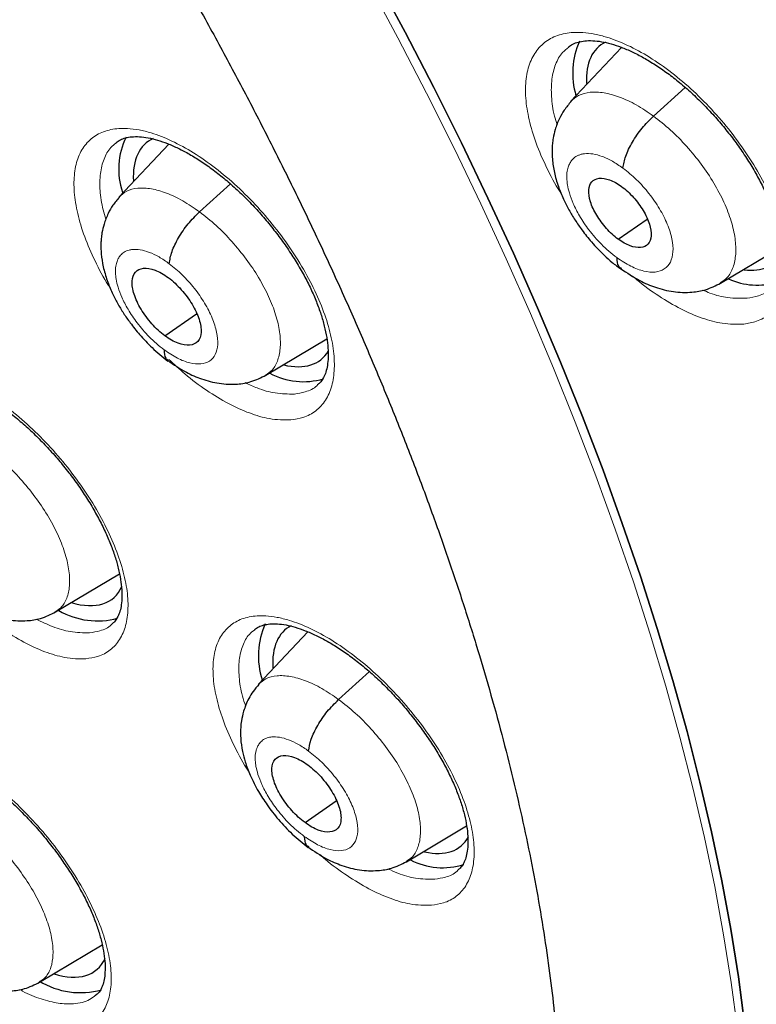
# Model space of a CAD drawing. Header units: millimetres. Extents: x 8 to 2230, y 12 to 2204.
# Tile 126 of 162: x 2064 to 2072, y 831 to 842. Entities that reach past the tile are written whole.
import ezdxf

# ---------------------------------------------------------------- set-up
doc = ezdxf.new("R2010")
doc.units = ezdxf.units.MM

msp = doc.modelspace()

# ---------------------------------------------------------------- linework, layer by layer
at = {"color": 7, "linetype": 'Continuous', "lineweight": 30}
for p, q in [((2070.662, 841.682), (2070.112, 841.1)), ((2071.005, 840.941), (2071.347, 841.25)), ((2065.78, 840.639), (2065.244, 840.071)), ((2066.111, 839.909), (2066.445, 840.21)), ((2070.624, 839.614), (2070.936, 839.831)), ((2071.728, 839.14), (2072.384, 839.532)), ((2065.738, 838.573), (2066.079, 838.81)), ((2066.826, 838.148), (2067.484, 838.541)), ((2064.559, 835.595), (2065.248, 836.007)), ((2067.28, 835.381), (2066.746, 834.816)), ((2067.611, 834.651), (2067.943, 834.952)), ((2067.249, 833.324), (2067.586, 833.559)), ((2068.341, 832.902), (2068.99, 833.29)), ((2064.386, 831.603), (2065.062, 832.007))]:
    msp.add_line(p, q, dxfattribs=at)
at = {"color": 7, "linetype": 'Continuous', "lineweight": 30, "flags": 128}
for points in [[(2068.005, 842.446), (2068.327, 841.847), (2068.637, 841.249), (2068.935, 840.652), (2069.221, 840.057), (2069.495, 839.464), (2069.756, 838.874), (2070.004, 838.287), (2070.239, 837.703), (2070.461, 837.124), (2070.669, 836.55), (2070.864, 835.98), (2071.046, 835.416), (2071.213, 834.858), (2071.367, 834.307), (2071.506, 833.762), (2071.631, 833.225), (2071.742, 832.695), (2071.838, 832.174), (2071.92, 831.661), (2071.987, 831.157)], [(2071.987, 831.157), (2071.92, 831.661), (2071.838, 832.174), (2071.742, 832.695), (2071.631, 833.225), (2071.506, 833.762), (2071.367, 834.307), (2071.213, 834.858), (2071.046, 835.416), (2070.864, 835.98), (2070.669, 836.55), (2070.461, 837.124), (2070.239, 837.703), (2070.004, 838.287), (2069.756, 838.874), (2069.495, 839.464), (2069.221, 840.057), (2068.935, 840.652), (2068.637, 841.249), (2068.327, 841.847), (2068.005, 842.446)]]:
    msp.add_lwpolyline(points, dxfattribs=at)
at = {"color": 252, "linetype": 'Continuous', "lineweight": 0, "flags": 128}
msp.add_lwpolyline([(2067.929, 842.384), (2068.25, 841.785), (2068.56, 841.187), (2068.859, 840.59), (2069.145, 839.995), (2069.418, 839.402), (2069.679, 838.812), (2069.927, 838.225), (2070.162, 837.642), (2070.384, 837.063), (2070.593, 836.489), (2070.788, 835.919), (2070.969, 835.355), (2071.137, 834.797), (2071.29, 834.246), (2071.429, 833.701), (2071.554, 833.164), (2071.665, 832.634), (2071.761, 832.113), (2071.843, 831.6), (2071.911, 831.096)], dxfattribs=at)
at = {"color": 7, "linetype": 'Continuous', "lineweight": 30}
for centre, radius, start, end in [((2070.994, 841.405), 0.86, 156.3737, 196.4568), ((2066.028, 840.369), 0.788, 154.0953, 198.3074), ((2072.123, 839.849), 0.73, 245.0089, 287.2123), ((2067.231, 838.838), 0.76, 241.6011, 286.4936), ((2065.01, 836.331), 0.832, 240.0935, 285.2378), ((2067.607, 835.121), 0.861, 156.3951, 197.411), ((2068.732, 833.591), 0.753, 242.5765, 287.6863), ((2064.828, 832.341), 0.85, 238.6098, 285.3668)]:
    msp.add_arc(centre, radius, start, end, dxfattribs=at)
for centre, major_axis, ratio, start_param, end_param in [((2071.366, 840.527), (-0.943, 1.17), 0.458154, 6.170424, 6.839748), ((2066.48, 839.485), (-0.941, 1.169), 0.457366, 6.158667, 6.848425), ((2071.366, 840.527), (-0.943, 1.17), 0.458154, 2.690502, 3.338879), ((2066.48, 839.485), (-0.941, 1.169), 0.457366, 2.609681, 3.316445), ((2064.236, 836.909), (-0.941, 1.169), 0.456328, 2.560303, 3.374415), ((2067.983, 834.238), (-0.942, 1.17), 0.456155, 6.180594, 6.852319), ((2067.983, 834.238), (-0.942, 1.17), 0.456155, 2.623599, 3.333172), ((2064.056, 832.905), (-0.941, 1.172), 0.455074, 2.553422, 3.367788)]:
    msp.add_ellipse(centre, major_axis=major_axis, ratio=ratio, start_param=start_param, end_param=end_param, dxfattribs=at)
for points, knots in [([(2091.276, 812.468), (2091.352, 812.528), (2091.502, 812.645), (2091.705, 812.812), (2091.885, 812.965), (2092.042, 813.104), (2092.188, 813.238), (2092.321, 813.363), (2092.441, 813.48), (2092.551, 813.59), (2092.662, 813.704), (2092.779, 813.827), (2092.894, 813.952), (2093.001, 814.072), (2093.099, 814.184), (2093.186, 814.287), (2093.287, 814.409), (2093.4, 814.548), (2093.526, 814.711), (2093.649, 814.875), (2093.771, 815.044), (2093.892, 815.217), (2094.011, 815.395), (2094.127, 815.575), (2094.24, 815.757), (2094.349, 815.941), (2094.46, 816.134), (2094.574, 816.343), (2094.696, 816.575), (2094.824, 816.835), (2094.97, 817.145), (2095.122, 817.496), (2095.273, 817.872), (2095.406, 818.233), (2095.521, 818.574), (2095.62, 818.888), (2095.686, 819.115), (2095.729, 819.269), (2095.757, 819.368), (2095.789, 819.488), (2095.825, 819.631), (2095.91, 819.976), (2096.028, 820.513), (2096.139, 821.146), (2096.215, 821.669), (2096.266, 822.082), (2096.308, 822.485), (2096.342, 822.879), (2096.367, 823.258), (2096.386, 823.613), (2096.398, 823.936), (2096.406, 824.224), (2096.409, 824.477), (2096.411, 824.692), (2096.41, 824.87), (2096.409, 824.998), (2096.408, 825.083), (2096.408, 825.142), (2096.406, 825.211), (2096.405, 825.304), (2096.402, 825.428), (2096.398, 825.582), (2096.392, 825.76), (2096.381, 826.036), (2096.362, 826.412), (2096.329, 826.899), (2096.286, 827.425), (2096.23, 827.991), (2096.16, 828.586), (2096.064, 829.307), (2095.935, 830.135), (2095.767, 831.063), (2095.589, 831.937), (2095.406, 832.757), (2095.22, 833.522), (2095.028, 834.264), (2094.83, 834.982), (2094.625, 835.685), (2094.371, 836.513), (2094.055, 837.486), (2093.661, 838.619), (2093.227, 839.789), (2092.752, 840.996), (2092.273, 842.149), (2091.796, 843.24), (2091.33, 844.265), (2090.836, 845.308), (2090.322, 846.354), (2089.749, 847.478), (2089.121, 848.665), (2088.436, 849.908), (2087.749, 851.11), (2087.062, 852.269), (2086.426, 853.31), (2085.843, 854.237), (2085.315, 855.058), (2084.778, 855.874), (2084.22, 856.705), (2083.615, 857.586), (2082.957, 858.521), (2082.243, 859.509), (2081.485, 860.532), (2080.682, 861.588), (2079.831, 862.676), (2079.035, 863.665), (2078.304, 864.552), (2077.649, 865.331), (2076.971, 866.121), (2076.271, 866.92), (2075.557, 867.717), (2074.843, 868.497), (2074.085, 869.308), (2073.293, 870.136), (2072.472, 870.973), (2071.689, 871.753), (2070.946, 872.476), (2070.244, 873.145), (2069.584, 873.761), (2069.039, 874.26), (2068.599, 874.657), (2068.26, 874.959), (2067.949, 875.234), (2067.674, 875.475), (2067.46, 875.661), (2067.3, 875.799), (2067.182, 875.9), (2067.058, 876.007), (2066.905, 876.138), (2066.708, 876.305), (2066.474, 876.502), (2066.207, 876.726), (2065.908, 876.973), (2065.577, 877.245), (2065.229, 877.528), (2064.878, 877.81), (2064.389, 878.198), (2063.775, 878.676), (2063.072, 879.211), (2062.437, 879.682), (2061.852, 880.108), (2061.265, 880.526), (2060.651, 880.955), (2059.998, 881.399), (2059.309, 881.857), (2058.593, 882.318), (2057.876, 882.767), (2057.181, 883.187), (2056.717, 883.462), (2056.485, 883.594), (2056.471, 883.602)], [0, 0, 0, 0, 0.0042077, 0.0082656, 0.0121942, 0.0159248, 0.0192828, 0.0222635, 0.025087, 0.0274445, 0.0301951, 0.0333074, 0.0363414, 0.0391559, 0.0417511, 0.0441273, 0.0462845, 0.0500415, 0.0536049, 0.057244, 0.060959, 0.0647457, 0.0685605, 0.0723922, 0.0762278, 0.0800446, 0.0838669, 0.0880517, 0.0927157, 0.0978595, 0.1034175, 0.1108565, 0.1178811, 0.1244908, 0.1306551, 0.136254, 0.141145, 0.1425561, 0.1442438, 0.1463224, 0.1487919, 0.151607, 0.164055, 0.1758629, 0.1825868, 0.189083, 0.1953511, 0.2013911, 0.2071965, 0.2125514, 0.217349, 0.2215892, 0.2252718, 0.2283967, 0.2309638, 0.232973, 0.2338958, 0.2346271, 0.2355301, 0.2368686, 0.2386424, 0.2408517, 0.2434653, 0.2462327, 0.2525492, 0.25933, 0.266575, 0.274284, 0.28244, 0.2906031, 0.303052, 0.3150371, 0.3265577, 0.3364509, 0.3459731, 0.3551243, 0.3639047, 0.3723252, 0.3807252, 0.3938239, 0.4072503, 0.4210066, 0.4350949, 0.4495177, 0.4610865, 0.4728647, 0.4848539, 0.4969042, 0.50868, 0.5232519, 0.5373587, 0.5509994, 0.5641721, 0.5768748, 0.586525, 0.5958834, 0.6050539, 0.614582, 0.6245464, 0.6355915, 0.6471277, 0.6591551, 0.6716742, 0.6846853, 0.6981888, 0.707561, 0.7171571, 0.7269774, 0.7370222, 0.7472853, 0.7573912, 0.7671239, 0.7789713, 0.7902141, 0.8008515, 0.8108829, 0.8203077, 0.8291254, 0.8373355, 0.8420902, 0.8466142, 0.8507949, 0.8544312, 0.8575189, 0.8592433, 0.8607325, 0.8621693, 0.8641563, 0.8667408, 0.8699231, 0.8733271, 0.8772235, 0.8816128, 0.8862861, 0.890855, 0.8953109, 0.9053658, 0.9147908, 0.9226729, 0.9300628, 0.9375455, 0.9454494, 0.9539496, 0.9628899, 0.9722711, 0.9818121, 0.9908807, 0.9994521, 1, 1, 1, 1]), ([(2048.207, 876.227), (2048.32, 876.162), (2048.646, 875.972), (2049.188, 875.649), (2049.833, 875.253), (2050.481, 874.844), (2051.13, 874.422), (2051.781, 873.987), (2052.433, 873.54), (2053.086, 873.081), (2053.74, 872.61), (2054.394, 872.127), (2055.048, 871.633), (2055.702, 871.127), (2056.356, 870.61), (2057.008, 870.082), (2057.66, 869.543), (2058.311, 868.993), (2058.96, 868.433), (2059.608, 867.863), (2060.253, 867.283), (2060.896, 866.694), (2061.537, 866.095), (2062.175, 865.487), (2062.81, 864.87), (2063.441, 864.244), (2064.069, 863.61), (2064.693, 862.967), (2065.312, 862.317), (2065.928, 861.659), (2066.539, 860.993), (2067.145, 860.321), (2067.746, 859.642), (2068.341, 858.956), (2068.931, 858.264), (2069.515, 857.565), (2070.093, 856.862), (2070.665, 856.152), (2071.23, 855.438), (2071.788, 854.718), (2072.34, 853.995), (2072.884, 853.266), (2073.42, 852.534), (2073.949, 851.799), (2074.471, 851.059), (2074.984, 850.317), (2075.488, 849.572), (2075.985, 848.825), (2076.472, 848.075), (2076.951, 847.324), (2077.42, 846.571), (2077.881, 845.816), (2078.331, 845.061), (2078.773, 844.305), (2079.204, 843.549), (2079.625, 842.793), (2080.036, 842.037), (2080.437, 841.282), (2080.827, 840.528), (2081.207, 839.775), (2081.576, 839.023), (2081.933, 838.274), (2082.28, 837.526), (2082.616, 836.781), (2082.94, 836.039), (2083.252, 835.3), (2083.553, 834.564), (2083.843, 833.832), (2084.12, 833.104), (2084.385, 832.381), (2084.639, 831.662), (2084.88, 830.947), (2085.109, 830.238), (2085.325, 829.535), (2085.53, 828.837), (2085.721, 828.145), (2085.9, 827.46), (2086.067, 826.781), (2086.221, 826.11), (2086.362, 825.445), (2086.49, 824.788), (2086.605, 824.139), (2086.708, 823.497), (2086.798, 822.864), (2086.874, 822.24), (2086.938, 821.624), (2086.989, 821.018), (2087.027, 820.42), (2087.052, 819.832), (2087.064, 819.254), (2087.064, 818.686), (2087.05, 818.128), (2087.024, 817.581), (2086.984, 817.044), (2086.932, 816.518), (2086.867, 816.004), (2086.79, 815.5), (2086.699, 815.008), (2086.597, 814.527), (2086.481, 814.058), (2086.353, 813.601), (2086.213, 813.156), (2086.06, 812.723), (2085.895, 812.303), (2085.717, 811.895), (2085.527, 811.499), (2085.325, 811.116), (2085.11, 810.746), (2084.884, 810.389), (2084.645, 810.045), (2084.394, 809.715), (2084.13, 809.397), (2083.856, 809.093), (2083.568, 808.804), (2083.361, 808.608), (2083.248, 808.512), (2083.237, 808.504)], [0, 0, 0, 0, 0.004666, 0.013525, 0.022386, 0.031248, 0.040111, 0.048976, 0.057841, 0.066707, 0.075574, 0.084443, 0.093312, 0.102182, 0.111052, 0.119924, 0.128796, 0.137669, 0.146543, 0.155417, 0.164292, 0.173167, 0.182043, 0.19092, 0.199797, 0.208674, 0.217552, 0.22643, 0.235308, 0.244187, 0.253065, 0.261944, 0.270824, 0.279703, 0.288583, 0.297462, 0.306342, 0.315222, 0.324102, 0.332981, 0.341861, 0.350741, 0.35962, 0.3685, 0.377379, 0.386258, 0.395137, 0.404015, 0.412893, 0.421771, 0.430649, 0.439526, 0.448402, 0.457279, 0.466154, 0.47503, 0.483904, 0.492778, 0.501652, 0.510525, 0.519397, 0.528268, 0.537138, 0.546008, 0.554877, 0.563745, 0.572611, 0.581477, 0.590342, 0.599206, 0.608069, 0.61693, 0.62579, 0.634649, 0.643507, 0.652364, 0.661219, 0.670073, 0.678925, 0.687776, 0.696626, 0.705475, 0.714322, 0.723168, 0.732013, 0.740858, 0.749701, 0.758543, 0.767386, 0.776228, 0.78507, 0.793912, 0.802755, 0.8116, 0.820446, 0.829295, 0.838147, 0.847003, 0.855864, 0.864731, 0.873605, 0.882487, 0.891378, 0.90028, 0.909194, 0.918121, 0.927061, 0.936017, 0.944988, 0.953975, 0.962977, 0.971994, 0.981025, 0.990068, 0.99912, 1, 1, 1, 1]), ([(2053.665, 856.772), (2053.746, 856.708), (2053.983, 856.523), (2054.375, 856.207), (2054.84, 855.822), (2055.304, 855.427), (2055.766, 855.021), (2056.227, 854.605), (2056.686, 854.179), (2057.142, 853.745), (2057.595, 853.301), (2058.046, 852.848), (2058.492, 852.388), (2058.935, 851.919), (2059.373, 851.443), (2059.807, 850.96), (2060.235, 850.47), (2060.659, 849.974), (2061.076, 849.472), (2061.487, 848.964), (2061.892, 848.451), (2062.29, 847.934), (2062.681, 847.412), (2063.065, 846.887), (2063.441, 846.358), (2063.809, 845.826), (2064.168, 845.291), (2064.519, 844.755), (2064.862, 844.217), (2065.195, 843.677), (2065.518, 843.137), (2065.832, 842.596), (2066.136, 842.056), (2066.43, 841.516), (2066.714, 840.978), (2066.986, 840.44), (2067.249, 839.905), (2067.5, 839.372), (2067.74, 838.842), (2067.968, 838.315), (2068.185, 837.792), (2068.391, 837.274), (2068.584, 836.76), (2068.766, 836.251), (2068.935, 835.747), (2069.093, 835.25), (2069.238, 834.759), (2069.371, 834.275), (2069.491, 833.798), (2069.6, 833.329), (2069.695, 832.869), (2069.779, 832.416), (2069.849, 831.973), (2069.908, 831.539), (2069.954, 831.115), (2069.988, 830.701), (2070.01, 830.297), (2070.02, 829.905), (2070.017, 829.523), (2070.004, 829.152), (2069.978, 828.794), (2069.941, 828.447), (2069.892, 828.112), (2069.833, 827.789), (2069.762, 827.479), (2069.681, 827.18), (2069.589, 826.895), (2069.486, 826.621), (2069.373, 826.36), (2069.249, 826.11), (2069.114, 825.873), (2068.967, 825.647), (2068.809, 825.433), (2068.64, 825.231), (2068.457, 825.041), (2068.299, 824.894), (2068.198, 824.815), (2068.167, 824.79)], [0, 0, 0, 0, 0.00708, 0.020534, 0.033994, 0.047461, 0.060933, 0.074412, 0.087895, 0.101384, 0.114876, 0.128373, 0.141872, 0.155375, 0.16888, 0.182388, 0.195897, 0.209408, 0.222919, 0.236431, 0.249944, 0.263456, 0.276967, 0.290478, 0.303987, 0.317494, 0.330999, 0.344502, 0.358001, 0.371497, 0.384989, 0.398477, 0.41196, 0.425438, 0.43891, 0.452376, 0.465836, 0.479288, 0.492732, 0.506168, 0.519596, 0.533014, 0.546422, 0.55982, 0.573207, 0.586582, 0.599946, 0.613297, 0.626635, 0.639961, 0.653273, 0.666573, 0.679859, 0.693134, 0.706397, 0.71965, 0.732895, 0.746134, 0.75937, 0.772606, 0.785847, 0.799098, 0.812368, 0.825665, 0.839, 0.852387, 0.86584, 0.879379, 0.893024, 0.906796, 0.920721, 0.93482, 0.949113, 0.96361, 0.978307, 0.99318, 1, 1, 1, 1]), ([(2070.088, 841.685), (2070.103, 841.697), (2070.133, 841.719), (2070.192, 841.741), (2070.263, 841.754), (2070.347, 841.757), (2070.443, 841.746), (2070.546, 841.723), (2070.657, 841.686), (2070.775, 841.636), (2070.898, 841.572), (2071.026, 841.495), (2071.156, 841.406), (2071.287, 841.304), (2071.415, 841.193), (2071.54, 841.073), (2071.659, 840.946), (2071.774, 840.811), (2071.883, 840.671), (2071.985, 840.526), (2072.077, 840.379), (2072.158, 840.233), (2072.227, 840.09), (2072.284, 839.952), (2072.329, 839.818), (2072.362, 839.69), (2072.383, 839.568), (2072.392, 839.457), (2072.39, 839.358), (2072.378, 839.273), (2072.358, 839.204), (2072.329, 839.146), (2072.299, 839.106), (2072.274, 839.087), (2072.265, 839.08)], [0, 0, 0, 0, 0.033083, 0.066107, 0.097045, 0.129978, 0.161603, 0.192412, 0.2228, 0.253636, 0.284916, 0.316553, 0.348416, 0.380365, 0.412247, 0.443867, 0.475216, 0.507, 0.5391, 0.571359, 0.603549, 0.635458, 0.666924, 0.697716, 0.728681, 0.760026, 0.79155, 0.82297, 0.854045, 0.884679, 0.915013, 0.945555, 0.980278, 1, 1, 1, 1]), ([(2070.117, 841.098), (2070.091, 841.068), (2070.044, 841.012), (2069.986, 840.91), (2069.946, 840.808), (2069.925, 840.714), (2069.915, 840.644), (2069.91, 840.568), (2069.913, 840.467), (2069.934, 840.332), (2069.975, 840.188), (2070.03, 840.052), (2070.092, 839.931), (2070.158, 839.82), (2070.239, 839.704), (2070.343, 839.574), (2070.454, 839.457), (2070.561, 839.361), (2070.621, 839.316), (2070.653, 839.293)], [0, 0, 0, 0, 0.061494, 0.114891, 0.179819, 0.227195, 0.257969, 0.284711, 0.342864, 0.414255, 0.490752, 0.558485, 0.617825, 0.675049, 0.733077, 0.806263, 0.894922, 0.945324, 1, 1, 1, 1]), ([(2070.676, 840.381), (2070.683, 840.422), (2070.698, 840.506), (2070.773, 840.66), (2070.878, 840.815), (2070.963, 840.899), (2071.005, 840.941)], [0, 0, 0, 0, 0.248475, 0.499465, 0.750426, 1, 1, 1, 1]), ([(2065.213, 840.656), (2065.227, 840.667), (2065.256, 840.688), (2065.313, 840.708), (2065.381, 840.72), (2065.462, 840.721), (2065.556, 840.71), (2065.657, 840.685), (2065.766, 840.647), (2065.882, 840.596), (2066.004, 840.532), (2066.13, 840.454), (2066.259, 840.363), (2066.389, 840.261), (2066.516, 840.149), (2066.64, 840.029), (2066.76, 839.901), (2066.874, 839.766), (2066.983, 839.625), (2067.084, 839.48), (2067.177, 839.333), (2067.259, 839.187), (2067.329, 839.044), (2067.386, 838.906), (2067.432, 838.773), (2067.466, 838.645), (2067.489, 838.524), (2067.499, 838.413), (2067.498, 838.315), (2067.488, 838.231), (2067.469, 838.163), (2067.442, 838.108), (2067.414, 838.068), (2067.39, 838.05), (2067.381, 838.043)], [0, 0, 0, 0, 0.033877, 0.066752, 0.097493, 0.130219, 0.16165, 0.192351, 0.222581, 0.253292, 0.284475, 0.316041, 0.347856, 0.379778, 0.411646, 0.443247, 0.474616, 0.50636, 0.538429, 0.57067, 0.602861, 0.634786, 0.666278, 0.697226, 0.728003, 0.759292, 0.79076, 0.822116, 0.853113, 0.883635, 0.9138, 0.944102, 0.978041, 1, 1, 1, 1]), ([(2070.624, 839.614), (2070.602, 839.631), (2070.558, 839.665), (2070.476, 839.751), (2070.387, 839.871), (2070.317, 840.021), (2070.299, 840.151), (2070.332, 840.243), (2070.414, 840.28), (2070.51, 840.265), (2070.596, 840.227), (2070.64, 840.197), (2070.662, 840.182)], [0, 0, 0, 0, 0.062835, 0.125537, 0.250829, 0.375517, 0.499985, 0.624467, 0.749168, 0.874459, 0.937162, 1, 1, 1, 1]), ([(2070.662, 840.182), (2070.684, 840.165), (2070.728, 840.13), (2070.81, 840.045), (2070.899, 839.924), (2070.969, 839.775), (2070.987, 839.645), (2070.954, 839.553), (2070.871, 839.516), (2070.775, 839.531), (2070.69, 839.569), (2070.646, 839.599), (2070.624, 839.614)], [0, 0, 0, 0, 0.0628351, 0.1255373, 0.2508291, 0.3755178, 0.4999856, 0.6244672, 0.749168, 0.8744595, 0.9371623, 1, 1, 1, 1]), ([(2065.249, 840.069), (2065.224, 840.04), (2065.178, 839.986), (2065.122, 839.887), (2065.083, 839.787), (2065.061, 839.694), (2065.051, 839.623), (2065.047, 839.547), (2065.05, 839.447), (2065.071, 839.315), (2065.112, 839.174), (2065.166, 839.042), (2065.226, 838.924), (2065.291, 838.815), (2065.37, 838.703), (2065.471, 838.576), (2065.606, 838.432), (2065.713, 838.347), (2065.771, 838.301)], [0, 0, 0, 0, 0.061444, 0.114909, 0.180148, 0.228039, 0.259454, 0.286541, 0.344961, 0.416295, 0.492703, 0.560339, 0.619555, 0.676544, 0.734289, 0.807147, 0.895456, 1, 1, 1, 1]), ([(2065.785, 839.35), (2065.792, 839.392), (2065.806, 839.476), (2065.881, 839.629), (2065.985, 839.783), (2066.07, 839.867), (2066.111, 839.909)], [0, 0, 0, 0, 0.2488639, 0.4996304, 0.7502806, 1, 1, 1, 1]), ([(2070.61, 839.416), (2070.611, 839.38), (2070.613, 839.325), (2070.647, 839.307), (2070.659, 839.301)], [0, 0, 0, 0, 0.653488, 1, 1, 1, 1]), ([(2065.738, 838.573), (2065.713, 838.592), (2065.665, 838.63), (2065.574, 838.725), (2065.475, 838.859), (2065.397, 839.025), (2065.376, 839.168), (2065.412, 839.27), (2065.502, 839.311), (2065.608, 839.293), (2065.702, 839.251), (2065.751, 839.217), (2065.775, 839.2)], [0, 0, 0, 0, 0.0628355, 0.1255377, 0.2508294, 0.3755209, 0.4999916, 0.6244704, 0.7491688, 0.8744602, 0.9371627, 1, 1, 1, 1]), ([(2070.65, 839.298), (2070.719, 839.252), (2070.842, 839.169), (2071.032, 839.089), (2071.215, 839.042), (2071.407, 839.037), (2071.58, 839.066), (2071.676, 839.114), (2071.729, 839.141)], [0, 0, 0, 0, 0.197368, 0.3535648, 0.5292943, 0.7023236, 0.835177, 1, 1, 1, 1]), ([(2065.775, 839.2), (2065.8, 839.181), (2065.848, 839.142), (2065.939, 839.047), (2066.038, 838.913), (2066.116, 838.748), (2066.137, 838.604), (2066.101, 838.502), (2066.011, 838.462), (2065.905, 838.479), (2065.811, 838.522), (2065.762, 838.556), (2065.738, 838.573)], [0, 0, 0, 0, 0.062836, 0.125538, 0.250829, 0.375521, 0.499992, 0.624471, 0.749169, 0.87446, 0.937163, 1, 1, 1, 1]), ([(2065.729, 838.422), (2065.73, 838.387), (2065.732, 838.333), (2065.766, 838.316), (2065.778, 838.31)], [0, 0, 0, 0, 0.662126, 1, 1, 1, 1]), ([(2065.768, 838.308), (2065.835, 838.262), (2065.954, 838.18), (2066.14, 838.101), (2066.32, 838.054), (2066.508, 838.046), (2066.68, 838.075), (2066.775, 838.122), (2066.828, 838.148)], [0, 0, 0, 0, 0.196133, 0.351623, 0.526859, 0.700569, 0.83416, 1, 1, 1, 1]), ([(2062.994, 838.075), (2063.007, 838.085), (2063.033, 838.104), (2063.086, 838.123), (2063.152, 838.135), (2063.231, 838.136), (2063.322, 838.125), (2063.422, 838.1), (2063.529, 838.063), (2063.644, 838.012), (2063.764, 837.948), (2063.89, 837.87), (2064.018, 837.78), (2064.148, 837.679), (2064.275, 837.567), (2064.399, 837.447), (2064.519, 837.319), (2064.634, 837.185), (2064.744, 837.044), (2064.846, 836.9), (2064.94, 836.753), (2065.023, 836.607), (2065.095, 836.464), (2065.154, 836.326), (2065.202, 836.193), (2065.238, 836.066), (2065.262, 835.945), (2065.275, 835.834), (2065.276, 835.736), (2065.267, 835.652), (2065.25, 835.585), (2065.225, 835.531), (2065.198, 835.491), (2065.175, 835.472), (2065.165, 835.464)], [0, 0, 0, 0, 0.032304, 0.065186, 0.095833, 0.12847, 0.159781, 0.190388, 0.220525, 0.251133, 0.282237, 0.313743, 0.345517, 0.377415, 0.409273, 0.440889, 0.472252, 0.503962, 0.536006, 0.568233, 0.600428, 0.63237, 0.663891, 0.69487, 0.725625, 0.756874, 0.788305, 0.819625, 0.850573, 0.881016, 0.911038, 0.941119, 0.974286, 1, 1, 1, 1]), ([(2063.503, 835.76), (2063.569, 835.714), (2063.687, 835.632), (2063.872, 835.552), (2064.051, 835.503), (2064.24, 835.495), (2064.412, 835.522), (2064.508, 835.569), (2064.56, 835.596)], [0, 0, 0, 0, 0.19538, 0.350415, 0.525332, 0.699283, 0.833394, 1, 1, 1, 1]), ([(2066.705, 835.406), (2066.719, 835.416), (2066.746, 835.436), (2066.802, 835.456), (2066.869, 835.468), (2066.949, 835.469), (2067.042, 835.457), (2067.142, 835.433), (2067.251, 835.395), (2067.367, 835.345), (2067.489, 835.281), (2067.616, 835.203), (2067.745, 835.114), (2067.875, 835.012), (2068.003, 834.901), (2068.128, 834.781), (2068.249, 834.654), (2068.364, 834.52), (2068.474, 834.38), (2068.577, 834.236), (2068.671, 834.09), (2068.755, 833.944), (2068.826, 833.802), (2068.885, 833.665), (2068.933, 833.533), (2068.969, 833.406), (2068.993, 833.286), (2069.005, 833.176), (2069.005, 833.078), (2068.996, 832.995), (2068.978, 832.928), (2068.953, 832.874), (2068.926, 832.835), (2068.903, 832.817), (2068.894, 832.809)], [0, 0, 0, 0, 0.03381, 0.066491, 0.097074, 0.129628, 0.160936, 0.191564, 0.221731, 0.252388, 0.283533, 0.315072, 0.34687, 0.378785, 0.410655, 0.442272, 0.473642, 0.50537, 0.537426, 0.569657, 0.601845, 0.633774, 0.665274, 0.69623, 0.726977, 0.758227, 0.789655, 0.820969, 0.851916, 0.882377, 0.912459, 0.942655, 0.976254, 1, 1, 1, 1]), ([(2066.751, 834.813), (2066.729, 834.789), (2066.689, 834.742), (2066.631, 834.646), (2066.588, 834.54), (2066.564, 834.434), (2066.552, 834.334), (2066.553, 834.225), (2066.57, 834.1), (2066.605, 833.968), (2066.659, 833.825), (2066.739, 833.668), (2066.842, 833.508), (2066.964, 833.351), (2067.113, 833.191), (2067.225, 833.102), (2067.284, 833.056)], [0, 0, 0, 0, 0.052883, 0.099928, 0.176435, 0.230384, 0.263833, 0.326126, 0.398911, 0.458657, 0.534705, 0.626836, 0.706501, 0.795198, 0.892896, 1, 1, 1, 1]), ([(2067.287, 834.095), (2067.294, 834.136), (2067.307, 834.219), (2067.381, 834.372), (2067.485, 834.526), (2067.569, 834.609), (2067.611, 834.651)], [0, 0, 0, 0, 0.249162, 0.499757, 0.750154, 1, 1, 1, 1]), ([(2062.808, 834.062), (2062.82, 834.071), (2062.844, 834.09), (2062.895, 834.108), (2062.959, 834.12), (2063.036, 834.12), (2063.126, 834.109), (2063.225, 834.085), (2063.331, 834.047), (2063.445, 833.997), (2063.565, 833.933), (2063.691, 833.856), (2063.819, 833.766), (2063.948, 833.665), (2064.076, 833.554), (2064.201, 833.434), (2064.321, 833.307), (2064.437, 833.173), (2064.548, 833.033), (2064.652, 832.889), (2064.747, 832.743), (2064.831, 832.598), (2064.905, 832.456), (2064.966, 832.318), (2065.015, 832.186), (2065.052, 832.059), (2065.078, 831.939), (2065.093, 831.829), (2065.095, 831.731), (2065.088, 831.648), (2065.072, 831.581), (2065.05, 831.528), (2065.024, 831.488), (2065.002, 831.47), (2064.991, 831.461)], [0, 0, 0, 0, 0.031862, 0.064605, 0.095111, 0.127597, 0.158783, 0.18931, 0.219387, 0.249926, 0.280981, 0.312454, 0.344209, 0.3761, 0.407962, 0.439601, 0.470971, 0.502664, 0.534695, 0.566918, 0.599122, 0.631083, 0.662631, 0.693639, 0.724385, 0.755603, 0.787007, 0.818299, 0.849212, 0.879601, 0.909533, 0.939474, 0.972128, 1, 1, 1, 1]), ([(2067.249, 833.324), (2067.224, 833.343), (2067.176, 833.381), (2067.084, 833.476), (2066.984, 833.609), (2066.905, 833.774), (2066.883, 833.916), (2066.917, 834.017), (2067.007, 834.057), (2067.112, 834.039), (2067.206, 833.996), (2067.255, 833.963), (2067.28, 833.946)], [0, 0, 0, 0, 0.0628363, 0.1255402, 0.2508337, 0.375525, 0.4999967, 0.6244716, 0.7491656, 0.874459, 0.937163, 1, 1, 1, 1]), ([(2067.28, 833.946), (2067.304, 833.927), (2067.353, 833.889), (2067.445, 833.794), (2067.544, 833.661), (2067.624, 833.496), (2067.646, 833.354), (2067.611, 833.253), (2067.522, 833.213), (2067.416, 833.231), (2067.322, 833.273), (2067.273, 833.307), (2067.249, 833.324)], [0, 0, 0, 0, 0.0628363, 0.1255402, 0.2508336, 0.3755251, 0.4999968, 0.6244716, 0.7491657, 0.8744591, 0.9371631, 1, 1, 1, 1]), ([(2067.241, 833.175), (2067.243, 833.14), (2067.245, 833.087), (2067.279, 833.07), (2067.29, 833.065)], [0, 0, 0, 0, 0.670268, 1, 1, 1, 1]), ([(2067.28, 833.062), (2067.347, 833.017), (2067.466, 832.935), (2067.653, 832.856), (2067.832, 832.808), (2068.021, 832.801), (2068.194, 832.829), (2068.289, 832.876), (2068.342, 832.903)], [0, 0, 0, 0, 0.195541, 0.350678, 0.525727, 0.699658, 0.833642, 1, 1, 1, 1]), ([(2063.33, 831.771), (2063.395, 831.725), (2063.513, 831.643), (2063.698, 831.563), (2063.875, 831.513), (2064.064, 831.503), (2064.238, 831.53), (2064.334, 831.577), (2064.387, 831.604)], [0, 0, 0, 0, 0.19465, 0.349202, 0.523719, 0.697898, 0.832575, 1, 1, 1, 1])]:
    msp.add_open_spline(points, degree=3, knots=knots, dxfattribs=at)
at = {"color": 252, "linetype": 'Continuous', "lineweight": 0}
for points, knots in [([(2055.526, 883.511), (2056.515, 882.917), (2058.493, 881.729), (2061.5, 879.623), (2064.506, 877.298), (2067.493, 874.75), (2070.436, 872.005), (2073.312, 869.082), (2076.098, 866.005), (2078.773, 862.798), (2081.316, 859.485), (2083.707, 856.094), (2085.927, 852.649), (2087.959, 849.179), (2089.787, 845.711), (2091.396, 842.272), (2092.775, 838.887), (2093.911, 835.586), (2094.797, 832.392), (2095.425, 829.331), (2095.791, 826.427), (2095.891, 823.702), (2095.725, 821.179), (2095.294, 818.877), (2094.603, 816.811), (2093.649, 815.009), (2092.552, 813.55), (2091.666, 812.83), (2091.274, 812.511)], [0, 0, 0, 0, 0.038766, 0.077532, 0.116298, 0.155064, 0.19383, 0.232596, 0.271362, 0.310128, 0.348894, 0.387661, 0.426427, 0.465193, 0.503959, 0.542725, 0.581491, 0.620257, 0.659023, 0.697789, 0.736555, 0.775321, 0.814087, 0.852853, 0.891619, 0.930385, 0.969151, 1, 1, 1, 1]), ([(2071.979, 838.699), (2072.025, 838.707), (2072.13, 838.725), (2072.26, 838.799), (2072.367, 838.917), (2072.436, 839.075), (2072.465, 839.266), (2072.454, 839.486), (2072.403, 839.727), (2072.312, 839.984), (2072.187, 840.25), (2072.028, 840.515), (2071.842, 840.774), (2071.633, 841.018), (2071.408, 841.241), (2071.172, 841.437), (2070.932, 841.6), (2070.696, 841.724), (2070.497, 841.798), (2070.337, 841.834), (2070.186, 841.849), (2070.027, 841.835), (2069.873, 841.774), (2069.754, 841.671), (2069.67, 841.528), (2069.626, 841.348), (2069.622, 841.139), (2069.659, 840.905), (2069.733, 840.652), (2069.849, 840.39), (2069.944, 840.204), (2070.007, 840.111), (2070.011, 840.105)], [0, 0, 0, 0, 0.028663, 0.064263, 0.099863, 0.135444, 0.171026, 0.206576, 0.242125, 0.277643, 0.31316, 0.34866, 0.384159, 0.419663, 0.455166, 0.490694, 0.526221, 0.561783, 0.597344, 0.619585, 0.641826, 0.677416, 0.713005, 0.748596, 0.784186, 0.819759, 0.855331, 0.89087, 0.926409, 0.961919, 0.997429, 1, 1, 1, 1]), ([(2069.966, 840.849), (2069.956, 840.88), (2069.922, 840.987), (2069.901, 841.154), (2069.904, 841.343), (2069.945, 841.503), (2070.007, 841.619), (2070.068, 841.665), (2070.091, 841.683)], [0, 0, 0, 0, 0.082658, 0.281473, 0.48049, 0.679507, 0.878638, 1, 1, 1, 1]), ([(2070.113, 841.098), (2070.14, 841.122), (2070.196, 841.173), (2070.319, 841.204), (2070.469, 841.198), (2070.638, 841.151), (2070.819, 841.069), (2070.943, 840.984), (2071.005, 840.941)], [0, 0, 0, 0, 0.149111, 0.319219, 0.489348, 0.659537, 0.829654, 1, 1, 1, 1]), ([(2071.005, 840.941), (2071.066, 840.893), (2071.19, 840.797), (2071.364, 840.618), (2071.523, 840.424), (2071.66, 840.219), (2071.77, 840.011), (2071.848, 839.808), (2071.89, 839.619), (2071.897, 839.45), (2071.868, 839.308), (2071.813, 839.201), (2071.752, 839.161), (2071.725, 839.143)], [0, 0, 0, 0, 0.092829, 0.185536, 0.278282, 0.370993, 0.463693, 0.556313, 0.648882, 0.741575, 0.834272, 0.926847, 1, 1, 1, 1]), ([(2067.096, 837.666), (2067.141, 837.673), (2067.243, 837.689), (2067.37, 837.759), (2067.476, 837.873), (2067.543, 838.027), (2067.571, 838.214), (2067.559, 838.432), (2067.508, 838.671), (2067.417, 838.927), (2067.292, 839.191), (2067.134, 839.457), (2066.95, 839.716), (2066.742, 839.962), (2066.518, 840.187), (2066.284, 840.385), (2066.047, 840.551), (2065.812, 840.679), (2065.616, 840.756), (2065.458, 840.795), (2065.309, 840.813), (2065.152, 840.803), (2065, 840.747), (2064.883, 840.647), (2064.801, 840.508), (2064.758, 840.332), (2064.755, 840.125), (2064.792, 839.893), (2064.867, 839.643), (2064.982, 839.381), (2065.078, 839.193), (2065.144, 839.096), (2065.15, 839.086)], [0, 0, 0, 0, 0.028009, 0.063554, 0.0991, 0.134635, 0.17017, 0.205689, 0.241208, 0.276713, 0.312218, 0.347718, 0.383218, 0.418722, 0.454227, 0.489745, 0.525263, 0.560796, 0.59633, 0.618541, 0.640752, 0.676291, 0.71183, 0.74737, 0.78291, 0.81844, 0.85397, 0.889484, 0.924999, 0.960501, 0.996004, 1, 1, 1, 1]), ([(2065.103, 839.83), (2065.092, 839.864), (2065.058, 839.973), (2065.035, 840.14), (2065.037, 840.326), (2065.077, 840.482), (2065.137, 840.594), (2065.195, 840.637), (2065.216, 840.653)], [0, 0, 0, 0, 0.089283, 0.288351, 0.487513, 0.686676, 0.8859, 1, 1, 1, 1]), ([(2070.61, 839.416), (2070.581, 839.438), (2070.525, 839.481), (2070.421, 839.579), (2070.31, 839.707), (2070.208, 839.859), (2070.139, 839.995), (2070.097, 840.108), (2070.079, 840.186), (2070.073, 840.237), (2070.07, 840.269), (2070.07, 840.295), (2070.071, 840.315), (2070.073, 840.338), (2070.079, 840.371), (2070.092, 840.413), (2070.115, 840.455), (2070.141, 840.484), (2070.169, 840.506), (2070.195, 840.52), (2070.226, 840.53), (2070.276, 840.539), (2070.35, 840.537), (2070.452, 840.509), (2070.562, 840.459), (2070.637, 840.407), (2070.676, 840.381)], [0, 0, 0, 0, 0.048487, 0.094543, 0.179676, 0.255792, 0.322827, 0.380799, 0.429632, 0.450645, 0.469393, 0.485879, 0.5001, 0.507835, 0.532072, 0.571475, 0.606157, 0.647499, 0.670655, 0.695452, 0.721895, 0.750005, 0.811682, 0.873893, 0.9366, 1, 1, 1, 1]), ([(2070.676, 840.381), (2070.725, 840.341), (2070.824, 840.261), (2070.96, 840.108), (2071.075, 839.943), (2071.16, 839.774), (2071.21, 839.614), (2071.221, 839.473), (2071.193, 839.362), (2071.127, 839.287), (2071.028, 839.253), (2070.904, 839.264), (2070.761, 839.316), (2070.66, 839.382), (2070.61, 839.416)], [0, 0, 0, 0, 0.083337, 0.16667, 0.250005, 0.333339, 0.416673, 0.500005, 0.58334, 0.666674, 0.750004, 0.833336, 0.916667, 1, 1, 1, 1]), ([(2065.245, 840.069), (2065.271, 840.092), (2065.325, 840.142), (2065.444, 840.17), (2065.59, 840.164), (2065.754, 840.117), (2065.93, 840.035), (2066.051, 839.951), (2066.111, 839.909)], [0, 0, 0, 0, 0.148284, 0.318557, 0.488851, 0.659206, 0.829489, 1, 1, 1, 1]), ([(2066.111, 839.909), (2066.172, 839.862), (2066.292, 839.767), (2066.462, 839.591), (2066.618, 839.401), (2066.753, 839.2), (2066.861, 838.996), (2066.938, 838.798), (2066.98, 838.614), (2066.988, 838.449), (2066.961, 838.31), (2066.908, 838.206), (2066.85, 838.168), (2066.824, 838.151)], [0, 0, 0, 0, 0.092866, 0.18561, 0.278392, 0.371141, 0.463878, 0.556535, 0.649142, 0.741874, 0.834607, 0.927217, 1, 1, 1, 1]), ([(2065.729, 838.422), (2065.701, 838.444), (2065.647, 838.486), (2065.547, 838.582), (2065.44, 838.705), (2065.341, 838.852), (2065.273, 838.983), (2065.233, 839.092), (2065.215, 839.168), (2065.208, 839.217), (2065.206, 839.247), (2065.205, 839.273), (2065.206, 839.292), (2065.208, 839.314), (2065.213, 839.346), (2065.225, 839.386), (2065.247, 839.426), (2065.272, 839.455), (2065.298, 839.475), (2065.323, 839.488), (2065.353, 839.498), (2065.4, 839.506), (2065.471, 839.503), (2065.569, 839.476), (2065.675, 839.427), (2065.748, 839.376), (2065.785, 839.35)], [0, 0, 0, 0, 0.048482, 0.094532, 0.179656, 0.255768, 0.322801, 0.380775, 0.429613, 0.45063, 0.469382, 0.485874, 0.500101, 0.5078, 0.532003, 0.571395, 0.606083, 0.64744, 0.670607, 0.695418, 0.721877, 0.750005, 0.811679, 0.87389, 0.936598, 1, 1, 1, 1]), ([(2065.785, 839.35), (2065.832, 839.312), (2065.928, 839.234), (2066.059, 839.086), (2066.17, 838.926), (2066.253, 838.763), (2066.302, 838.609), (2066.314, 838.473), (2066.287, 838.366), (2066.225, 838.294), (2066.13, 838.263), (2066.011, 838.274), (2065.874, 838.325), (2065.777, 838.39), (2065.729, 838.422)], [0, 0, 0, 0, 0.083336, 0.166662, 0.249996, 0.333331, 0.416666, 0.5, 0.583335, 0.666671, 0.750002, 0.833334, 0.916666, 1, 1, 1, 1]), ([(2070.78, 839.217), (2070.795, 839.204), (2070.887, 839.121), (2071.063, 838.998), (2071.301, 838.856), (2071.532, 838.758), (2071.766, 838.695), (2071.904, 838.697), (2071.979, 838.699)], [0, 0, 0, 0, 0.035801, 0.221279, 0.406758, 0.592413, 0.778068, 1, 1, 1, 1]), ([(2072.014, 838.978), (2071.947, 838.976), (2071.822, 838.974), (2071.656, 839.013), (2071.563, 839.054), (2071.538, 839.065)], [0, 0, 0, 0, 0.4696136, 0.8625077, 1, 1, 1, 1]), ([(2072.267, 839.079), (2072.266, 839.077), (2072.233, 839.04), (2072.149, 839.003), (2072.056, 838.985), (2072.014, 838.978)], [0, 0, 0, 0, 0.023986, 0.564661, 1, 1, 1, 1]), ([(2065.78, 838.318), (2065.837, 838.265), (2065.97, 838.141), (2066.187, 837.98), (2066.424, 837.836), (2066.652, 837.734), (2066.884, 837.666), (2067.021, 837.666), (2067.096, 837.666)], [0, 0, 0, 0, 0.124937, 0.292782, 0.460627, 0.628543, 0.79646, 1, 1, 1, 1]), ([(2064.887, 835.091), (2064.93, 835.097), (2065.03, 835.112), (2065.154, 835.18), (2065.257, 835.292), (2065.321, 835.444), (2065.347, 835.63), (2065.333, 835.846), (2065.279, 836.084), (2065.187, 836.338), (2065.061, 836.602), (2064.902, 836.867), (2064.716, 837.126), (2064.508, 837.371), (2064.285, 837.597), (2064.051, 837.795), (2063.815, 837.962), (2063.582, 838.09), (2063.387, 838.168), (2063.23, 838.208), (2063.083, 838.228), (2062.928, 838.218), (2062.779, 838.164), (2062.664, 838.066), (2062.585, 837.928), (2062.545, 837.754), (2062.544, 837.55), (2062.583, 837.319), (2062.662, 837.07), (2062.741, 836.876), (2062.803, 836.767), (2062.814, 836.747)], [0, 0, 0, 0, 0.028465, 0.06516, 0.101854, 0.138539, 0.175224, 0.211902, 0.248579, 0.285252, 0.321925, 0.3586, 0.395276, 0.431958, 0.468641, 0.505332, 0.542024, 0.578723, 0.615422, 0.638356, 0.66129, 0.697979, 0.734668, 0.771357, 0.808046, 0.844729, 0.881411, 0.918086, 0.954761, 0.991435, 1, 1, 1, 1]), ([(2067.134, 837.945), (2067.066, 837.945), (2066.943, 837.945), (2066.759, 837.995), (2066.647, 838.047), (2066.604, 838.068)], [0, 0, 0, 0, 0.426178, 0.777788, 1, 1, 1, 1]), ([(2067.382, 838.042), (2067.38, 838.04), (2067.347, 838.003), (2067.264, 837.968), (2067.173, 837.952), (2067.134, 837.945)], [0, 0, 0, 0, 0.039956, 0.576901, 1, 1, 1, 1]), ([(2063.834, 837.348), (2063.894, 837.3), (2064.014, 837.206), (2064.185, 837.03), (2064.34, 836.84), (2064.476, 836.639), (2064.584, 836.436), (2064.663, 836.239), (2064.706, 836.056), (2064.716, 835.892), (2064.691, 835.755), (2064.639, 835.652), (2064.582, 835.615), (2064.556, 835.598)], [0, 0, 0, 0, 0.09291, 0.185697, 0.278523, 0.371315, 0.464095, 0.556797, 0.649449, 0.742224, 0.835, 0.927653, 1, 1, 1, 1]), ([(2063.707, 835.629), (2063.721, 835.617), (2063.811, 835.534), (2063.984, 835.41), (2064.218, 835.264), (2064.446, 835.16), (2064.631, 835.107), (2064.778, 835.086), (2064.85, 835.089), (2064.887, 835.091)], [0, 0, 0, 0, 0.0331138, 0.2181198, 0.4031259, 0.5881607, 0.7731955, 0.8865978, 1, 1, 1, 1]), ([(2068.612, 832.433), (2068.656, 832.44), (2068.757, 832.455), (2068.883, 832.523), (2068.987, 832.636), (2069.052, 832.788), (2069.078, 832.974), (2069.064, 833.189), (2069.01, 833.426), (2068.918, 833.68), (2068.791, 833.943), (2068.631, 834.207), (2068.445, 834.465), (2068.235, 834.709), (2068.01, 834.933), (2067.775, 835.131), (2067.537, 835.296), (2067.302, 835.424), (2067.105, 835.501), (2066.947, 835.54), (2066.799, 835.559), (2066.643, 835.549), (2066.493, 835.494), (2066.377, 835.396), (2066.296, 835.259), (2066.256, 835.085), (2066.254, 834.88), (2066.294, 834.65), (2066.37, 834.402), (2066.488, 834.142), (2066.582, 833.96), (2066.644, 833.87), (2066.647, 833.865)], [0, 0, 0, 0, 0.027864, 0.06349, 0.099116, 0.134727, 0.170337, 0.205934, 0.241531, 0.277123, 0.312714, 0.348311, 0.383908, 0.419518, 0.455129, 0.490755, 0.526381, 0.562019, 0.597656, 0.619938, 0.64222, 0.677836, 0.713453, 0.74907, 0.784687, 0.820293, 0.855899, 0.891493, 0.927087, 0.962679, 0.998271, 1, 1, 1, 1]), ([(2064.925, 835.37), (2064.857, 835.371), (2064.735, 835.371), (2064.537, 835.428), (2064.41, 835.489), (2064.351, 835.518)], [0, 0, 0, 0, 0.3958324, 0.7192052, 1, 1, 1, 1]), ([(2065.166, 835.463), (2065.164, 835.461), (2065.132, 835.425), (2065.051, 835.391), (2064.963, 835.377), (2064.925, 835.37)], [0, 0, 0, 0, 0.037014, 0.57931, 1, 1, 1, 1]), ([(2066.609, 834.579), (2066.596, 834.616), (2066.559, 834.727), (2066.534, 834.897), (2066.534, 835.08), (2066.572, 835.235), (2066.63, 835.345), (2066.687, 835.388), (2066.708, 835.403)], [0, 0, 0, 0, 0.098113, 0.295457, 0.492865, 0.690274, 0.887751, 1, 1, 1, 1]), ([(2066.747, 834.813), (2066.772, 834.836), (2066.826, 834.885), (2066.944, 834.913), (2067.089, 834.906), (2067.253, 834.858), (2067.429, 834.777), (2067.551, 834.693), (2067.611, 834.651)], [0, 0, 0, 0, 0.147696, 0.318087, 0.488498, 0.658971, 0.829373, 1, 1, 1, 1]), ([(2067.611, 834.651), (2067.672, 834.604), (2067.792, 834.51), (2067.964, 834.335), (2068.121, 834.146), (2068.257, 833.946), (2068.366, 833.743), (2068.445, 833.547), (2068.489, 833.363), (2068.499, 833.2), (2068.473, 833.062), (2068.422, 832.959), (2068.364, 832.922), (2068.338, 832.905)], [0, 0, 0, 0, 0.0928962, 0.1856704, 0.2784836, 0.3712625, 0.4640304, 0.5567183, 0.6493571, 0.7421196, 0.8348828, 0.9275229, 1, 1, 1, 1]), ([(2064.717, 831.089), (2064.759, 831.095), (2064.857, 831.109), (2064.98, 831.176), (2065.08, 831.286), (2065.143, 831.436), (2065.167, 831.62), (2065.15, 831.833), (2065.095, 832.07), (2065.001, 832.322), (2064.873, 832.584), (2064.712, 832.848), (2064.526, 833.106), (2064.317, 833.351), (2064.092, 833.576), (2063.859, 833.774), (2063.622, 833.941), (2063.39, 834.071), (2063.195, 834.149), (2063.039, 834.19), (2062.893, 834.21), (2062.739, 834.202), (2062.592, 834.149), (2062.479, 834.053), (2062.402, 833.918), (2062.364, 833.746), (2062.365, 833.543), (2062.406, 833.315), (2062.487, 833.067), (2062.568, 832.873), (2062.631, 832.763), (2062.644, 832.742)], [0, 0, 0, 0, 0.0281448, 0.0648184, 0.1014919, 0.1381584, 0.1748248, 0.2114893, 0.2481538, 0.2848223, 0.3214909, 0.3581677, 0.3948446, 0.4315304, 0.4682162, 0.5049076, 0.5415991, 0.5782903, 0.6149816, 0.6379071, 0.6608327, 0.6975017, 0.7341706, 0.7708399, 0.8075091, 0.8441742, 0.8808394, 0.9175045, 0.9541697, 0.9908405, 1, 1, 1, 1]), ([(2067.241, 833.175), (2067.213, 833.196), (2067.159, 833.238), (2067.059, 833.332), (2066.951, 833.455), (2066.851, 833.601), (2066.783, 833.731), (2066.741, 833.84), (2066.722, 833.915), (2066.715, 833.964), (2066.712, 833.994), (2066.711, 834.02), (2066.712, 834.039), (2066.713, 834.061), (2066.718, 834.093), (2066.73, 834.132), (2066.751, 834.172), (2066.776, 834.2), (2066.802, 834.22), (2066.827, 834.233), (2066.856, 834.243), (2066.903, 834.251), (2066.974, 834.248), (2067.071, 834.22), (2067.177, 834.172), (2067.251, 834.121), (2067.287, 834.095)], [0, 0, 0, 0, 0.048256, 0.094112, 0.178937, 0.254869, 0.321842, 0.379876, 0.428895, 0.450046, 0.468964, 0.48565, 0.500103, 0.507847, 0.532093, 0.571499, 0.606181, 0.647519, 0.670672, 0.695465, 0.721903, 0.750007, 0.811591, 0.873772, 0.93651, 1, 1, 1, 1]), ([(2067.287, 834.095), (2067.335, 834.057), (2067.431, 833.98), (2067.564, 833.832), (2067.676, 833.673), (2067.76, 833.511), (2067.81, 833.358), (2067.823, 833.223), (2067.798, 833.117), (2067.736, 833.046), (2067.643, 833.015), (2067.523, 833.027), (2067.386, 833.078), (2067.29, 833.142), (2067.241, 833.175)], [0, 0, 0, 0, 0.083335, 0.166665, 0.249998, 0.333327, 0.416666, 0.5, 0.583337, 0.666672, 0.750002, 0.833334, 0.916666, 1, 1, 1, 1]), ([(2063.647, 833.345), (2063.707, 833.298), (2063.827, 833.203), (2063.998, 833.028), (2064.155, 832.838), (2064.291, 832.638), (2064.401, 832.437), (2064.481, 832.241), (2064.526, 832.059), (2064.538, 831.896), (2064.514, 831.76), (2064.464, 831.659), (2064.408, 831.622), (2064.383, 831.606)], [0, 0, 0, 0, 0.092951, 0.185779, 0.278646, 0.371479, 0.464301, 0.557044, 0.649738, 0.742555, 0.835372, 0.928065, 1, 1, 1, 1]), ([(2067.408, 832.982), (2067.427, 832.964), (2067.523, 832.877), (2067.703, 832.749), (2067.939, 832.604), (2068.168, 832.502), (2068.4, 832.433), (2068.537, 832.433), (2068.612, 832.433)], [0, 0, 0, 0, 0.045462, 0.228372, 0.411282, 0.594236, 0.77719, 1, 1, 1, 1]), ([(2068.649, 832.713), (2068.581, 832.714), (2068.458, 832.714), (2068.282, 832.761), (2068.178, 832.81), (2068.143, 832.826)], [0, 0, 0, 0, 0.445847, 0.811961, 1, 1, 1, 1]), ([(2068.894, 832.808), (2068.892, 832.806), (2068.859, 832.769), (2068.777, 832.735), (2068.688, 832.72), (2068.649, 832.713)], [0, 0, 0, 0, 0.041176, 0.579199, 1, 1, 1, 1]), ([(2063.522, 831.647), (2063.541, 831.629), (2063.637, 831.541), (2063.815, 831.412), (2064.05, 831.266), (2064.276, 831.162), (2064.461, 831.107), (2064.607, 831.086), (2064.68, 831.088), (2064.717, 831.089)], [0, 0, 0, 0, 0.0455068, 0.2278813, 0.4102557, 0.5926199, 0.774984, 0.887492, 1, 1, 1, 1]), ([(2064.754, 831.37), (2064.7, 831.37), (2064.593, 831.369), (2064.405, 831.42), (2064.263, 831.473), (2064.183, 831.52), (2064.173, 831.526)], [0, 0, 0, 0, 0.317941, 0.635883, 0.95382, 1, 1, 1, 1]), ([(2064.989, 831.464), (2064.97, 831.447), (2064.908, 831.393), (2064.816, 831.379), (2064.754, 831.37)], [0, 0, 0, 0, 0.324404, 1, 1, 1, 1])]:
    msp.add_open_spline(points, degree=3, knots=knots, dxfattribs=at)

doc.saveas('drawing.dxf')
